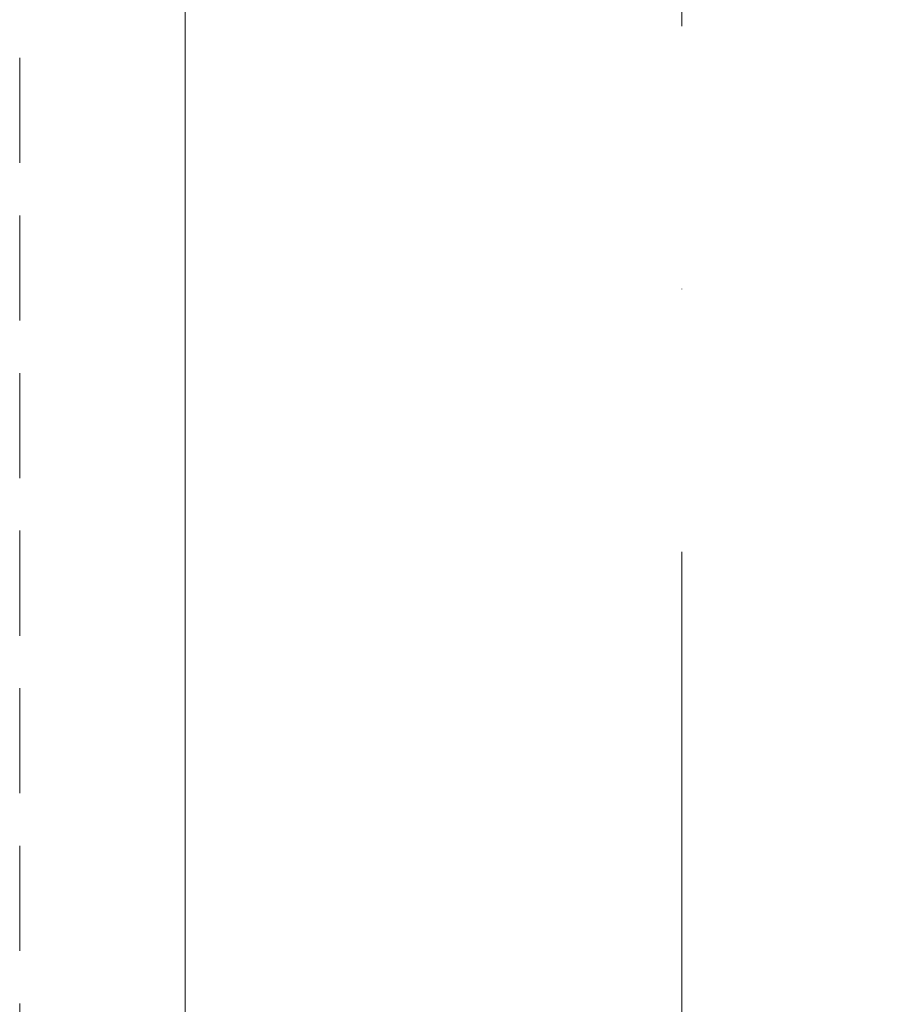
# Model space of a CAD drawing. Header units: millimetres. Extents: x 144573 to 336993, y 74252 to 247042.
# Tile 92 of 256: x 147061 to 147586, y 190068 to 190663. Entities that reach past the tile are written whole.
import ezdxf

# ---------------------------------------------------------------- set-up
doc = ezdxf.new("R2010")
doc.units = ezdxf.units.MM
for name, pattern in [('CK_Čerchovaná 50', [6, 3, -1.5, 0, -1.5]), ('ČERCHOVANÁ', [25.4, 12.7, -6.35, 0, -6.35]), ('ČÁRKOVANÁ', [19.05, 12.7, -6.35])]:
    doc.linetypes.add(name, pattern=pattern)
for name, color, linetype, lineweight in [('FASÁDA DETAILNÍ', 255, 'Continuous', 0), ('NOVA', 255, 'Continuous', 0), ('OSY', 255, 'Continuous', 0), ('TENKA', 255, 'Continuous', 0)]:
    doc.layers.add(name, color=color, linetype=linetype, lineweight=lineweight)

msp = doc.modelspace()

# ---------------------------------------------------------------- linework, layer by layer
at = {"layer": 'FASÁDA DETAILNÍ', "linetype": 'ČÁRKOVANÁ', "ltscale": 5}
msp.add_lwpolyline([(172961.48, 174955.259), (147061.48, 174955.259), (147061.48, 197955.259), (172961.48, 197955.259)], close=True, dxfattribs=at)
at = {"layer": 'NOVA'}
msp.add_line((147161.48, 175055.259), (147161.48, 190997.759), dxfattribs=at)
at = {"layer": 'NOVA', "ltscale": 5}
msp.add_line((147161.48, 175055.259), (147161.48, 190997.759), dxfattribs=at)
at = {"layer": 'OSY', "linetype": 'ČERCHOVANÁ', "ltscale": 25}
msp.add_line((147461.48, 199232.667), (147461.48, 174158.02), dxfattribs=at)
at = {"layer": 'TENKA', "linetype": 'CK_Čerchovaná 50', "ltscale": 50}
msp.add_line((147161.48, 174855.259), (147161.48, 198055.259), dxfattribs=at)
at = {"layer": 'TENKA', "ltscale": 20}
msp.add_lwpolyline([(147161.48, 186692.759), (147161.48, 191017.759)], close=True, dxfattribs=at)

doc.saveas('drawing.dxf')
